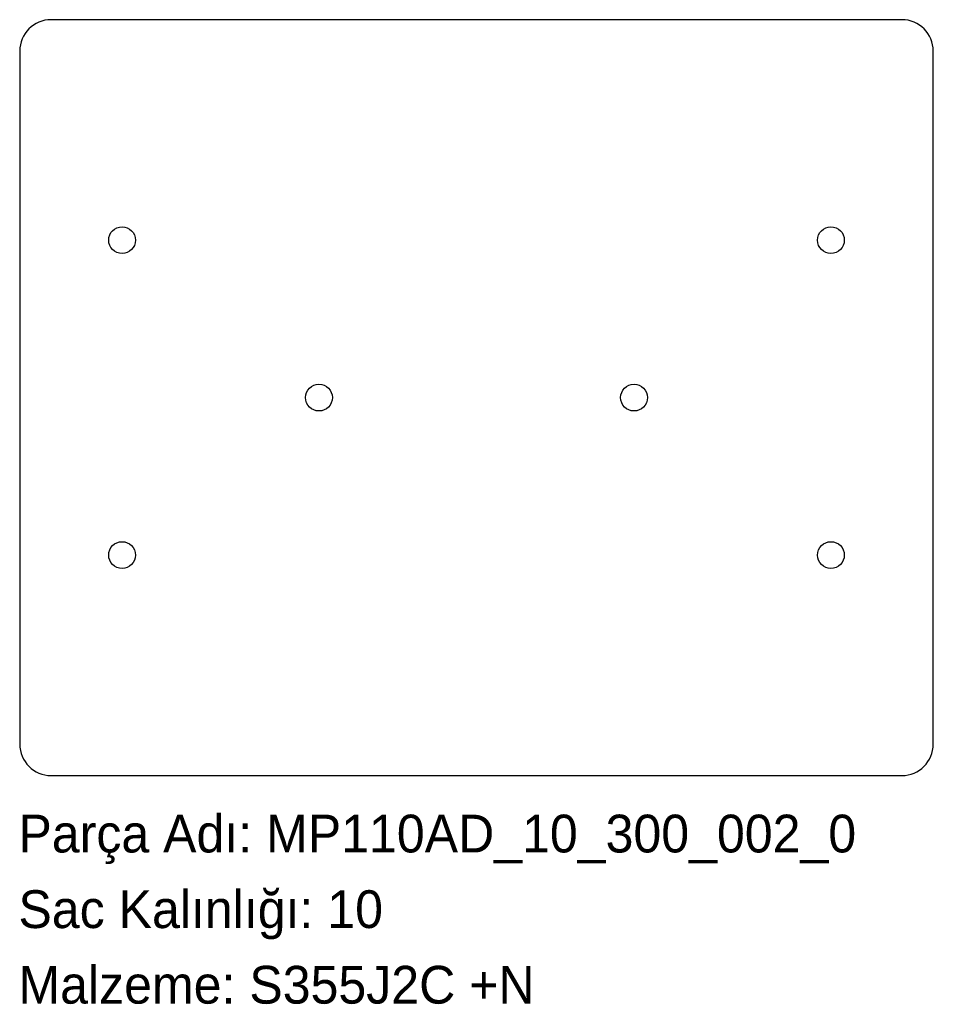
# Model space of a CAD drawing. Header units: millimetres. Extents: x 0 to 290, y -72 to 240.
import ezdxf

# ---------------------------------------------------------------- set-up
doc = ezdxf.new("R2010")
doc.units = ezdxf.units.MM
doc.linetypes.add('SLD-Katı', pattern=[0])
doc.linetypes.add('SLD-Sürekli', pattern=[0])
doc.layers.add('METIN', color=96, linetype='SLD-Katı')
doc.styles.add('SLDTEXTSTYLE0', font='ARIAL.TTF', dxfattribs={"width": 0.948, "bigfont": 'bigfont'})
doc.styles.add('SLDTEXTSTYLE1', font='ARIAL.TTF', dxfattribs={"width": 0.948})

msp = doc.modelspace()

# ---------------------------------------------------------------- linework, layer by layer
at = {"color": 7, "linetype": 'SLD-Sürekli', "lineweight": 25}
for p, q in [((280.4, 240.4), (10.4, 240.4)), ((0.4, 230.4), (0.4, 10.4)), ((290.4, 10.4), (290.4, 230.4)), ((10.4, 0.4), (280.4, 0.4))]:
    msp.add_line(p, q, dxfattribs=at)
for centre in [(32.9, 170.4), (257.9, 170.4), (95.4, 120.4), (195.4, 120.4), (32.9, 70.4), (257.9, 70.4)]:
    msp.add_circle(centre, 4.25, dxfattribs=at)
for centre, start, end in [((10.4, 230.4), 90, 180), ((280.4, 230.4), 0, 90), ((10.4, 10.4), 180, 270), ((280.4, 10.4), 270, 0)]:
    msp.add_arc(centre, 10, start, end, dxfattribs=at)

# ---------------------------------------------------------------- texts
at = {"layer": 'METIN', "char_height": 12, "attachment_point": 1}
for s, insert, style in [('Parça Adı: MP110AD_10_300_002_0', (0, -12.031187), 'SLDTEXTSTYLE0'), ('Sac Kalınlığı: 10', (0, -36.031187), 'SLDTEXTSTYLE0'), ('Malzeme: S355J2C +N', (0, -60.031187), 'SLDTEXTSTYLE1')]:
    msp.add_mtext(s, dxfattribs=dict(at, insert=insert, style=style))

doc.saveas('drawing.dxf')
